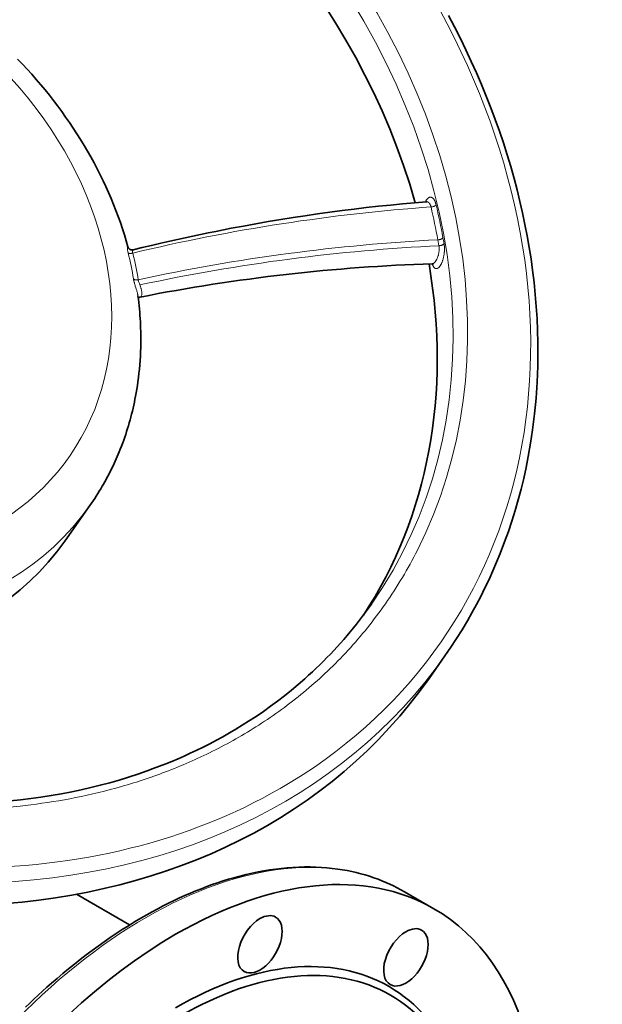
# Model space of a CAD drawing. Header units: inches. Extents: x 2797 to 3517, y 163 to 889.
# Tile 25 of 26: x 3465 to 3517, y 757 to 844. Entities that reach past the tile are written whole.
import ezdxf

# ---------------------------------------------------------------- set-up
doc = ezdxf.new("R2010")
doc.units = ezdxf.units.IN
doc.header["$MEASUREMENT"] = 0

msp = doc.modelspace()

# ---------------------------------------------------------------- linework, layer by layer
at = {"color": 7, "lineweight": 13, "ltscale": 0.066238}
msp.add_line((3502.617, 824.801), (3502.715, 824.281), dxfattribs=at)
at = {"color": 7, "lineweight": 35, "ltscale": 0.485917}
msp.add_line((3471.636, 801.149), (3469.401, 797.968), dxfattribs=at)
at = {"color": 7, "lineweight": 35, "ltscale": 0.307557}
msp.add_line((3503.248, 787.764), (3501.833, 785.751), dxfattribs=at)
at = {"color": 7, "lineweight": 35}
msp.add_line((3470.439, 766.533), (3475.173, 763.799), dxfattribs=at)
at = {"color": 7, "lineweight": 35, "ltscale": 0.377631}
msp.add_line((3499.654, 766.755), (3502.27, 765.245), dxfattribs=at)
at = {"color": 7, "lineweight": 35}
for points in [[(3503.248, 787.765), (3503.77, 788.524), (3504.276, 789.295), (3504.766, 790.076), (3505.24, 790.868), (3505.653, 791.59), (3506.052, 792.32), (3506.439, 793.059), (3506.811, 793.804), (3507.17, 794.558), (3507.514, 795.319), (3507.846, 796.088), (3508.163, 796.863), (3508.561, 797.899), (3508.891, 798.822), (3509.202, 799.753), (3509.494, 800.693), (3509.767, 801.641), (3510.02, 802.597), (3510.254, 803.561), (3510.468, 804.532), (3510.662, 805.51), (3510.871, 806.699), (3511.051, 807.898), (3511.223, 809.295), (3511.356, 810.703), (3511.451, 812.121), (3511.507, 813.548), (3511.523, 814.604), (3511.519, 815.663), (3511.493, 816.727), (3511.446, 817.794), (3511.379, 818.863), (3511.291, 819.936), (3511.182, 821.011), (3511.052, 822.088), (3510.909, 823.109), (3510.749, 824.131), (3510.57, 825.155), (3510.372, 826.178), (3510.156, 827.203), (3509.922, 828.227), (3509.669, 829.251), (3509.399, 830.275), (3509.101, 831.326), (3508.785, 832.377), (3508.45, 833.426), (3508.096, 834.474), (3507.724, 835.52), (3507.332, 836.563), (3506.923, 837.603), (3506.495, 838.64), (3506.052, 839.668), (3505.591, 840.692), (3505.112, 841.712), (3504.616, 842.728), (3504.095, 843.752), (3503.557, 844.772)], [(3475.026, 824.165), (3474.871, 824.709), (3474.707, 825.251), (3474.534, 825.792), (3474.351, 826.331), (3474.159, 826.869), (3473.957, 827.405), (3473.747, 827.939), (3473.527, 828.471), (3473.297, 829.004), (3473.058, 829.535), (3472.81, 830.064), (3472.553, 830.589), (3472.283, 831.122), (3472.004, 831.651), (3471.716, 832.177), (3471.419, 832.699), (3471.117, 833.214), (3470.806, 833.725), (3470.486, 834.232), (3470.159, 834.736), (3469.823, 835.236), (3469.479, 835.732), (3469.128, 836.224), (3468.768, 836.711), (3468.401, 837.194), (3468.027, 837.672), (3467.645, 838.146), (3467.255, 838.615), (3466.859, 839.079), (3466.455, 839.538), (3466.044, 839.991), (3465.626, 840.44), (3465.202, 840.883)], [(3501.603, 828.192), (3500.534, 828.103), (3499.464, 828.006), (3498.392, 827.901), (3497.318, 827.788), (3496.242, 827.668), (3495.163, 827.54), (3494.082, 827.405), (3492.999, 827.262), (3491.908, 827.11), (3490.815, 826.95), (3489.719, 826.782), (3488.621, 826.607), (3487.521, 826.423), (3486.42, 826.232), (3485.317, 826.032), (3484.213, 825.825), (3483.531, 825.692), (3482.849, 825.557), (3482.166, 825.419), (3481.484, 825.278), (3480.802, 825.134), (3480.12, 824.987), (3479.438, 824.837), (3478.757, 824.684), (3477.938, 824.496), (3477.119, 824.304), (3476.303, 824.108), (3475.487, 823.908)], [(3475.026, 824.165), (3475.031, 824.15), (3475.037, 824.132), (3475.044, 824.116), (3475.05, 824.104), (3475.056, 824.092), (3475.064, 824.08), (3475.072, 824.067), (3475.08, 824.055), (3475.088, 824.044), (3475.098, 824.032), (3475.108, 824.021), (3475.118, 824.01), (3475.129, 824), (3475.14, 823.99), (3475.151, 823.981), (3475.163, 823.972), (3475.175, 823.963), (3475.188, 823.955), (3475.2, 823.947), (3475.213, 823.94), (3475.227, 823.934), (3475.24, 823.927), (3475.254, 823.922), (3475.268, 823.917), (3475.283, 823.912), (3475.297, 823.908), (3475.311, 823.905), (3475.326, 823.902), (3475.341, 823.9), (3475.355, 823.898), (3475.37, 823.897), (3475.384, 823.896), (3475.399, 823.896), (3475.414, 823.897), (3475.429, 823.898), (3475.444, 823.899), (3475.459, 823.902), (3475.473, 823.904), (3475.487, 823.908)], [(3502.102, 822.671), (3502.116, 822.671), (3502.13, 822.67), (3502.146, 822.667), (3502.158, 822.664), (3502.171, 822.66), (3502.182, 822.655), (3502.192, 822.65), (3502.202, 822.643), (3502.207, 822.639)], [(3471.636, 801.149), (3471.781, 801.357), (3471.924, 801.567), (3472.064, 801.778), (3472.202, 801.991), (3472.338, 802.206), (3472.472, 802.421), (3472.604, 802.639), (3472.733, 802.857), (3472.847, 803.055), (3472.96, 803.254), (3473.071, 803.454), (3473.179, 803.656), (3473.286, 803.858), (3473.392, 804.061), (3473.495, 804.266), (3473.596, 804.471), (3473.696, 804.678), (3473.793, 804.885), (3473.889, 805.093), (3473.982, 805.303), (3474.074, 805.513), (3474.164, 805.724), (3474.252, 805.937), (3474.338, 806.15), (3474.449, 806.433), (3474.557, 806.718), (3474.648, 806.97), (3474.737, 807.223), (3474.824, 807.477), (3474.908, 807.732), (3474.989, 807.988), (3475.067, 808.246), (3475.143, 808.504), (3475.216, 808.763), (3475.286, 809.023), (3475.354, 809.284), (3475.419, 809.547), (3475.481, 809.809), (3475.541, 810.073), (3475.598, 810.337), (3475.652, 810.603), (3475.703, 810.869), (3475.762, 811.191), (3475.816, 811.514), (3475.867, 811.838), (3475.914, 812.163), (3475.963, 812.54), (3476.007, 812.919), (3476.046, 813.298), (3476.079, 813.679), (3476.107, 814.061), (3476.13, 814.443), (3476.148, 814.827), (3476.16, 815.211), (3476.166, 815.496), (3476.169, 815.781), (3476.169, 816.067), (3476.166, 816.352), (3476.161, 816.639), (3476.152, 816.925), (3476.141, 817.212), (3476.127, 817.499), (3476.11, 817.786), (3476.091, 818.073), (3476.068, 818.361), (3476.043, 818.648), (3476.015, 818.936), (3475.984, 819.224), (3475.95, 819.512), (3475.914, 819.8)], [(3475.939, 819.602), (3475.95, 819.615), (3475.963, 819.629), (3475.978, 819.641), (3475.994, 819.653), (3476.01, 819.664), (3476.028, 819.674), (3476.047, 819.683), (3476.066, 819.69), (3476.085, 819.696), (3476.105, 819.701)], [(3464.536, 774.837), (3465.452, 774.934), (3466.367, 775.047), (3467.281, 775.175), (3468.194, 775.319), (3469.106, 775.479), (3470.015, 775.656), (3470.866, 775.836), (3471.714, 776.031), (3472.558, 776.241), (3473.4, 776.466), (3474.237, 776.705), (3475.07, 776.96), (3475.898, 777.229), (3476.721, 777.514), (3477.279, 777.717), (3477.836, 777.927), (3478.389, 778.144), (3478.939, 778.368), (3479.486, 778.6), (3480.03, 778.838), (3480.57, 779.084), (3481.107, 779.336), (3481.708, 779.63), (3482.305, 779.932), (3482.896, 780.244), (3483.482, 780.564), (3484.063, 780.893), (3484.638, 781.232), (3485.207, 781.578), (3485.77, 781.934), (3486.429, 782.366), (3487.078, 782.81), (3487.718, 783.266), (3488.349, 783.734), (3488.97, 784.214), (3489.58, 784.705), (3490.181, 785.208), (3490.771, 785.722), (3491.112, 786.029), (3491.45, 786.341), (3491.784, 786.656), (3492.114, 786.974), (3492.43, 787.286), (3492.742, 787.602), (3493.051, 787.921), (3493.355, 788.243), (3493.656, 788.569), (3493.953, 788.898), (3494.245, 789.23), (3494.534, 789.565), (3494.819, 789.904), (3495.1, 790.246), (3495.377, 790.59), (3495.65, 790.938), (3495.918, 791.289), (3496.183, 791.643), (3496.443, 791.999), (3496.699, 792.359)], [(3499.655, 766.754), (3499.332, 766.936), (3499.005, 767.11), (3498.671, 767.277), (3498.333, 767.436), (3497.989, 767.589), (3497.641, 767.734), (3497.287, 767.871), (3496.929, 768), (3496.542, 768.13), (3496.152, 768.249), (3495.755, 768.361), (3495.354, 768.462), (3494.946, 768.555), (3494.536, 768.638), (3494.119, 768.713), (3493.699, 768.777), (3493.219, 768.838), (3492.733, 768.887), (3492.241, 768.924), (3491.744, 768.948), (3491.243, 768.96), (3490.736, 768.96), (3490.225, 768.947), (3489.709, 768.921), (3489.201, 768.884), (3488.69, 768.835), (3488.175, 768.774), (3487.657, 768.701), (3487.135, 768.615), (3486.61, 768.518), (3486.083, 768.409), (3485.553, 768.289), (3485.005, 768.152), (3484.455, 768.003), (3483.974, 767.863), (3483.495, 767.715), (3483.011, 767.556), (3482.529, 767.39), (3482.043, 767.213), (3481.561, 767.028), (3481.074, 766.834), (3480.59, 766.632), (3480.103, 766.42), (3479.618, 766.201), (3479.131, 765.972), (3478.647, 765.736), (3478.161, 765.491), (3477.678, 765.239), (3477.194, 764.978), (3476.712, 764.71), (3476.162, 764.394), (3475.613, 764.068), (3475.065, 763.732), (3474.52, 763.387), (3473.977, 763.033), (3473.437, 762.67), (3472.899, 762.298), (3472.364, 761.918), (3471.832, 761.53), (3471.303, 761.134), (3470.778, 760.73), (3470.256, 760.319), (3469.739, 759.901), (3469.225, 759.476), (3468.715, 759.044), (3468.209, 758.606), (3467.817, 758.259), (3467.428, 757.909), (3467.042, 757.555), (3466.658, 757.199), (3466.278, 756.838), (3465.9, 756.475)]]:
    msp.add_lwpolyline(points, dxfattribs=at)
at = {"color": 7, "lineweight": 13}
for points in [[(3502.459, 827.921), (3502.446, 827.976), (3502.439, 828.003), (3502.431, 828.029), (3502.419, 828.069), (3502.407, 828.107), (3502.394, 828.144), (3502.38, 828.18), (3502.363, 828.22), (3502.346, 828.259), (3502.328, 828.296), (3502.308, 828.331), (3502.299, 828.348), (3502.289, 828.364), (3502.275, 828.385), (3502.261, 828.406), (3502.247, 828.425), (3502.227, 828.449), (3502.207, 828.472), (3502.187, 828.493), (3502.176, 828.503), (3502.166, 828.512), (3502.155, 828.521), (3502.145, 828.529), (3502.13, 828.539), (3502.116, 828.549), (3502.101, 828.558), (3502.082, 828.568), (3502.062, 828.577), (3502.042, 828.584), (3502.022, 828.59), (3502.002, 828.595), (3501.982, 828.597), (3501.962, 828.599), (3501.942, 828.599), (3501.922, 828.597), (3501.904, 828.594), (3501.886, 828.59), (3501.868, 828.585), (3501.851, 828.579), (3501.833, 828.572), (3501.822, 828.567), (3501.811, 828.561), (3501.79, 828.549), (3501.768, 828.535), (3501.747, 828.52), (3501.732, 828.507), (3501.716, 828.494), (3501.701, 828.479), (3501.689, 828.468), (3501.678, 828.456), (3501.656, 828.431), (3501.634, 828.404), (3501.613, 828.376), (3501.597, 828.353), (3501.582, 828.329), (3501.567, 828.305), (3501.555, 828.286), (3501.544, 828.267), (3501.523, 828.226), (3501.503, 828.185)], [(3501.603, 828.192), (3501.621, 828.193), (3501.64, 828.193), (3501.658, 828.191), (3501.676, 828.187), (3501.695, 828.183), (3501.713, 828.176), (3501.731, 828.169), (3501.749, 828.16), (3501.758, 828.154), (3501.768, 828.148), (3501.787, 828.135), (3501.805, 828.12), (3501.823, 828.104), (3501.84, 828.086), (3501.852, 828.072), (3501.865, 828.057), (3501.876, 828.041), (3501.885, 828.028), (3501.893, 828.016), (3501.91, 827.989), (3501.925, 827.961), (3501.94, 827.931), (3501.952, 827.903), (3501.963, 827.875), (3501.974, 827.845), (3501.984, 827.814), (3501.991, 827.794), (3501.996, 827.773), (3502.002, 827.751), (3502.008, 827.729)], [(3502.459, 827.921), (3502.453, 827.914), (3502.447, 827.907), (3502.434, 827.892), (3502.419, 827.878), (3502.402, 827.865), (3502.384, 827.852), (3502.372, 827.844), (3502.36, 827.836), (3502.335, 827.822), (3502.308, 827.808), (3502.281, 827.796), (3502.249, 827.783), (3502.216, 827.771), (3502.182, 827.76), (3502.147, 827.751), (3502.112, 827.743), (3502.077, 827.737), (3502.042, 827.732), (3502.008, 827.729)], [(3503.07, 824.989), (3503.061, 824.977), (3503.052, 824.966), (3503.041, 824.955), (3503.033, 824.947), (3503.024, 824.939), (3503.015, 824.931), (3503.005, 824.924), (3502.984, 824.909), (3502.962, 824.895), (3502.938, 824.882), (3502.924, 824.875), (3502.91, 824.869), (3502.895, 824.862), (3502.879, 824.856), (3502.848, 824.844), (3502.817, 824.834), (3502.784, 824.825), (3502.751, 824.817), (3502.718, 824.811), (3502.684, 824.807), (3502.65, 824.803), (3502.617, 824.801)], [(3475.026, 824.165), (3475.025, 824.17), (3475.023, 824.174), (3475.021, 824.176), (3475.02, 824.178), (3475.018, 824.179), (3475.016, 824.18), (3475.013, 824.18), (3475.01, 824.178), (3475.007, 824.174), (3475.004, 824.171), (3475.002, 824.167), (3475, 824.161), (3474.997, 824.155), (3474.993, 824.14), (3474.989, 824.123), (3474.985, 824.101), (3474.982, 824.075), (3474.981, 824.06), (3474.981, 824.044), (3474.98, 824.026), (3474.981, 824.008), (3474.982, 823.973), (3474.985, 823.934), (3474.989, 823.892), (3474.996, 823.847), (3475.004, 823.799), (3475.014, 823.749), (3475.025, 823.696), (3475.039, 823.642)], [(3502.715, 824.281), (3502.722, 824.237), (3502.727, 824.191), (3502.732, 824.145), (3502.734, 824.099), (3502.736, 824.051), (3502.736, 824.003), (3502.735, 823.955), (3502.734, 823.926), (3502.733, 823.898), (3502.728, 823.841), (3502.723, 823.784), (3502.715, 823.727), (3502.706, 823.67), (3502.696, 823.614), (3502.685, 823.557), (3502.672, 823.501), (3502.658, 823.446), (3502.642, 823.392), (3502.626, 823.339), (3502.608, 823.287), (3502.59, 823.236), (3502.57, 823.186), (3502.55, 823.138), (3502.528, 823.091), (3502.517, 823.068), (3502.505, 823.046), (3502.49, 823.017), (3502.474, 822.988), (3502.458, 822.961), (3502.436, 822.927), (3502.414, 822.895), (3502.392, 822.865), (3502.369, 822.836), (3502.357, 822.822), (3502.345, 822.809), (3502.329, 822.792), (3502.313, 822.776), (3502.297, 822.762), (3502.277, 822.745), (3502.256, 822.73), (3502.236, 822.716), (3502.215, 822.704), (3502.205, 822.699), (3502.195, 822.694), (3502.176, 822.686), (3502.157, 822.68), (3502.139, 822.676), (3502.12, 822.673), (3502.111, 822.672), (3502.102, 822.671)], [(3502.114, 822.671), (3502.122, 822.648), (3502.129, 822.625), (3502.14, 822.595), (3502.151, 822.567), (3502.162, 822.539), (3502.177, 822.507), (3502.192, 822.477), (3502.207, 822.448), (3502.223, 822.421), (3502.24, 822.396), (3502.256, 822.373), (3502.274, 822.352), (3502.291, 822.333), (3502.3, 822.324), (3502.309, 822.315), (3502.325, 822.302), (3502.34, 822.29), (3502.356, 822.28), (3502.372, 822.27), (3502.388, 822.263), (3502.405, 822.256), (3502.423, 822.25), (3502.441, 822.246), (3502.46, 822.244), (3502.478, 822.243), (3502.497, 822.244), (3502.516, 822.246), (3502.534, 822.249), (3502.553, 822.255), (3502.572, 822.261), (3502.59, 822.269), (3502.609, 822.279), (3502.628, 822.29), (3502.646, 822.302), (3502.665, 822.316), (3502.683, 822.331), (3502.694, 822.341), (3502.706, 822.351), (3502.728, 822.373), (3502.75, 822.398), (3502.773, 822.424), (3502.795, 822.453), (3502.816, 822.483), (3502.838, 822.515), (3502.859, 822.548), (3502.879, 822.583), (3502.891, 822.605), (3502.903, 822.627), (3502.926, 822.673), (3502.949, 822.721), (3502.97, 822.77), (3502.986, 822.809), (3503.002, 822.848), (3503.017, 822.888), (3503.027, 822.919), (3503.038, 822.95), (3503.048, 822.982), (3503.058, 823.014), (3503.077, 823.079), (3503.095, 823.146), (3503.112, 823.214), (3503.127, 823.284), (3503.142, 823.355), (3503.155, 823.428), (3503.166, 823.501), (3503.176, 823.576), (3503.181, 823.613), (3503.185, 823.651), (3503.188, 823.688), (3503.192, 823.726), (3503.196, 823.791), (3503.2, 823.855), (3503.202, 823.92), (3503.203, 823.985), (3503.202, 824.049), (3503.201, 824.113), (3503.198, 824.176), (3503.194, 824.226), (3503.19, 824.275), (3503.185, 824.323), (3503.179, 824.371), (3503.173, 824.418), (3503.165, 824.464)], [(3503.165, 824.464), (3503.159, 824.457), (3503.153, 824.449), (3503.147, 824.442), (3503.14, 824.435), (3503.125, 824.42), (3503.109, 824.407), (3503.092, 824.394), (3503.076, 824.383), (3503.059, 824.373), (3503.042, 824.363), (3503.029, 824.357), (3503.016, 824.35), (3502.988, 824.338), (3502.959, 824.327), (3502.93, 824.317), (3502.9, 824.308), (3502.87, 824.301), (3502.839, 824.294), (3502.808, 824.289), (3502.777, 824.285), (3502.746, 824.282), (3502.715, 824.281)], [(3475.039, 823.642), (3475.044, 823.638), (3475.049, 823.634), (3475.061, 823.626), (3475.074, 823.619), (3475.088, 823.613), (3475.102, 823.608), (3475.116, 823.603), (3475.132, 823.6), (3475.143, 823.598), (3475.156, 823.596), (3475.169, 823.594), (3475.182, 823.592), (3475.21, 823.591), (3475.238, 823.59), (3475.267, 823.591), (3475.297, 823.593), (3475.316, 823.595), (3475.334, 823.597), (3475.353, 823.6), (3475.372, 823.603), (3475.41, 823.611), (3475.447, 823.62)], [(3475.475, 823.899), (3475.468, 823.891), (3475.462, 823.88), (3475.456, 823.867), (3475.449, 823.851), (3475.444, 823.832), (3475.438, 823.811)], [(3475.512, 821.33), (3475.521, 821.277), (3475.531, 821.222), (3475.543, 821.167), (3475.556, 821.111), (3475.569, 821.055), (3475.584, 820.999), (3475.596, 820.958), (3475.607, 820.916), (3475.631, 820.836), (3475.656, 820.758), (3475.68, 820.683), (3475.726, 820.539)], [(3475.512, 821.33), (3475.522, 821.319), (3475.533, 821.308), (3475.546, 821.298), (3475.559, 821.289), (3475.574, 821.28), (3475.583, 821.275), (3475.593, 821.27), (3475.614, 821.262), (3475.635, 821.254), (3475.66, 821.247), (3475.686, 821.241), (3475.712, 821.237), (3475.739, 821.233), (3475.767, 821.231), (3475.795, 821.23), (3475.812, 821.23), (3475.829, 821.23), (3475.846, 821.231), (3475.863, 821.232), (3475.897, 821.236), (3475.931, 821.241), (3475.935, 821.242)], [(3476.088, 820.789), (3476.104, 820.747), (3476.119, 820.705), (3476.135, 820.663), (3476.149, 820.621), (3476.167, 820.565), (3476.185, 820.511), (3476.201, 820.456), (3476.215, 820.402), (3476.229, 820.349), (3476.241, 820.296)], [(3475.726, 820.539), (3475.755, 820.447), (3475.769, 820.402), (3475.79, 820.336), (3475.807, 820.275), (3475.824, 820.217), (3475.845, 820.141), (3475.863, 820.067), (3475.872, 820.031), (3475.88, 819.995), (3475.887, 819.96), (3475.894, 819.925), (3475.901, 819.883), (3475.908, 819.841), (3475.914, 819.8)]]:
    msp.add_lwpolyline(points, dxfattribs=at)
at = {"color": 7, "lineweight": 35}
msp.add_arc((3501.598, 828.285), 0.093, 273.1502, 294.2998, dxfattribs=at)
at = {"color": 7, "lineweight": 13}
for centre, radius, start, end in [((3428.257, 810.837), 75.66, 10.63566, 12.9001), ((3427.515, 810.777), 76.88, 10.65303, 12.88533), ((3456.939, 816.366), 46.93, 9.93674, 10.58772), ((3475.81, 823.732), 0.38, 174.11238, 180.98533), ((3475.826, 823.735), 0.396, 181.36652, 196.97491), ((3475.816, 823.732), 0.385, 168.30115, 174.19041), ((3475.496, 823.881), 0.0278, 108.91594, 141.16221), ((3476.429, 821.287), 0.497, 185.27484, 196.79398), ((3477.278, 821.541), 1.382, 196.70373, 201.56647), ((3485.271, 824.628), 9.951, 201.17913, 201.92507), ((3466.879, 817.253), 9.865, 21.00433, 21.77514), ((3476.073, 819.861), 0.163, 281.11683, 287.95916), ((3476.067, 819.871), 0.175, 288.90527, 327.26089), ((3465.7, 814.903), 39.325, 325.07602, 333.17828), ((3465.728, 814.894), 39.296, 317.2826, 325.06293), ((3465.166, 815.422), 40.067, 309.9371, 317.27311), ((3464.241, 816.532), 41.513, 303.1166, 309.93217), ((3463.16, 818.193), 43.495, 296.85131, 303.11481), ((3462.083, 820.318), 45.877, 291.13732, 296.85209), ((3461.126, 822.788), 48.527, 285.94675, 291.13965), ((3460.354, 825.48), 51.327, 281.2387, 285.94983), ((3459.796, 828.272), 54.175, 276.96698, 281.24196)]:
    msp.add_arc(centre, radius, start, end, dxfattribs=at)
for centre, major_axis, ratio, start_param, end_param in [((3446.334, 828.522), (56.45, -39.679), 0.788675, 5.932306, 8.573899), ((3445.98, 828.019), (-50.723, 35.654), 0.788675, 3.141578, 5.432306), ((3446.334, 828.522), (51.541, -36.229), 0.788675, 0.114148, 1.209874), ((3443.237, 824.117), (26.541, -18.656), 0.788675, 5.148511, 8.573899), ((3490.06, 788.442), (77.498, 14.753), 0.474998, 1.32647, 1.66953), ((3489.396, 785.609), (78.015, 13.445), 0.474415, 1.319499, 1.662049), ((3490.065, 785.44), (77.883, 12.819), 0.473117, 1.330433, 1.672968), ((3473.058, 823.325), (1.794, -6.71), 0.287486, 1.193087, 1.541224), ((3473.407, 823.338), (1.849, -6.82), 0.28934, 1.180988, 1.533665), ((3475.494, 820.881), (0.657, -1.163), 0.357865, 0.175059, 0.409664), ((3475.032, 821.446), (1.124, -1.729), 0.303704, 0.314376, 0.664991), ((3441.823, 822.105), (-29.813, 20.956), 0.788675, 1.814934, 3.141578), ((3445.98, 828.019), (-57.268, 40.254), 0.788675, 2.290713, 3.141578), ((3446.301, 828.59), (56.458, -39.783), 0.788523, 5.433631, 5.933335), ((3446.334, 828.522), (51.541, -36.229), 0.788675, 5.299169, 5.565443), ((3476.654, 726.917), (-23, -39.837), 0.57735, 3.141711, 6.28315)]:
    msp.add_ellipse(centre, major_axis=major_axis, ratio=ratio, start_param=start_param, end_param=end_param, dxfattribs=at)
at = {"color": 7, "lineweight": 35}
for centre, major_axis, ratio, start_param, end_param in [((3444.566, 826.007), (50.723, -35.654), 0.788675, 0.767183, 2.712669), ((3444.566, 826.007), (57.268, -40.254), 0.788675, 3.141578, 6.283149), ((3488.951, 785.41), (76.046, 11.277), 0.46807, 1.328117, 1.670832), ((3444.566, 826.007), (50.723, -35.654), 0.788675, 0.025209, 0.665504), ((3439.588, 818.925), (-29.813, 20.956), 0.788675, 1.856391, 3.141578), ((3445.98, 828.019), (-50.723, 35.654), 0.788675, 3.141418, 3.141578), ((3479.271, 725.407), (-23, -39.837), 0.57735, 3.141633, 3.926991), ((3476.654, 726.917), (-23, -39.837), 0.57735, 3.141633, 3.141711), ((3479.271, 725.407), (-23, -39.837), 0.57735, 0.00004, 3.141633), ((3486.774, 762.075), (-1.4, -2.425), 0.57735, 0, 3.141593), ((3486.774, 762.075), (-1.4, -2.425), 0.57735, 3.141593, 3.926991), ((3479.695, 725.162), (-18.7, -32.389), 0.57735, 2.356194, 3.926991), ((3486.774, 762.075), (-1.4, -2.425), 0.57735, 3.926991, 6.283185), ((3479.271, 725.407), (-23, -39.837), 0.57735, 3.926991, 6.283225), ((3499.771, 760.914), (-1.4, -2.425), 0.57735, 3.926991, 6.283185), ((3499.771, 760.914), (-1.4, -2.425), 0.57735, 0, 3.141593), ((3499.771, 760.914), (-1.4, -2.425), 0.57735, 3.141593, 3.926991), ((3479.271, 725.407), (-19, -32.909), 0.57735, 2.356194, 3.926991)]:
    msp.add_ellipse(centre, major_axis=major_axis, ratio=ratio, start_param=start_param, end_param=end_param, dxfattribs=at)

doc.saveas('drawing.dxf')
